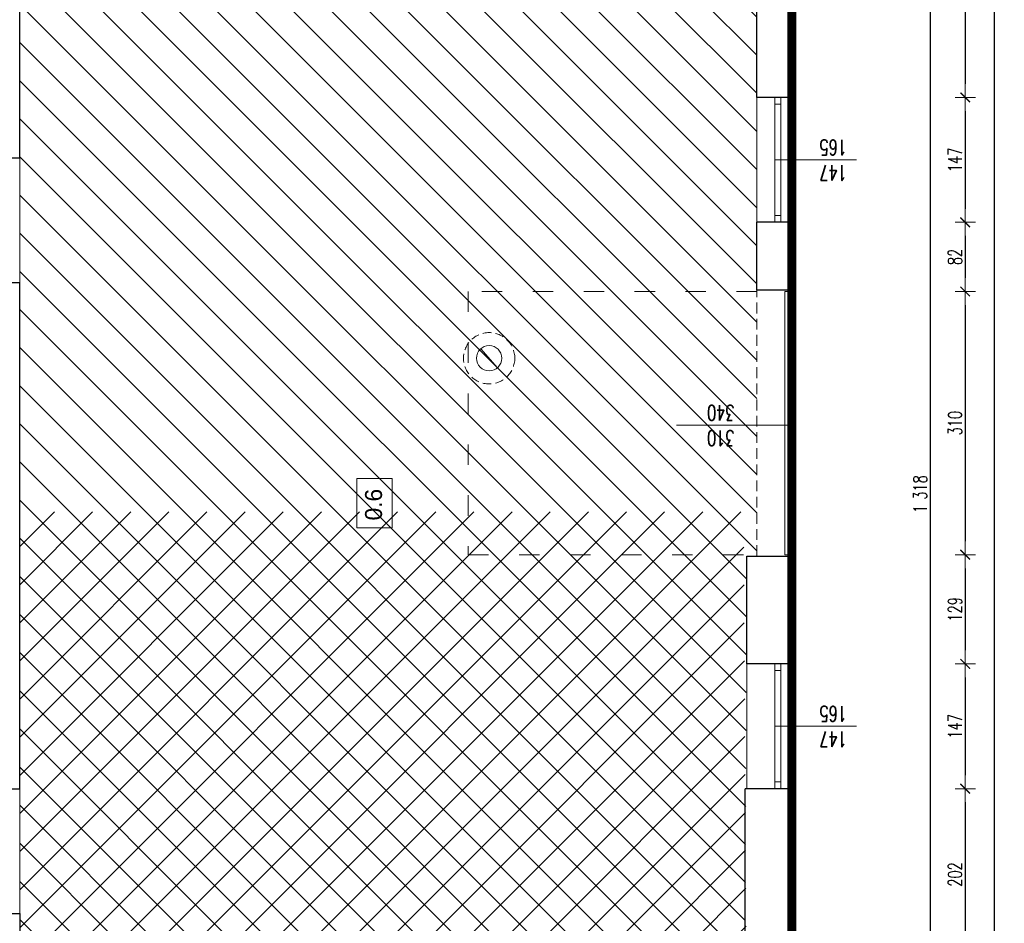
# Model space of a CAD drawing. Header units: millimetres. Extents: x -2948 to 78628, y 64669 to 215420.
# Tile 183 of 256: x 55786 to 56946, y 138138 to 139202. Entities that reach past the tile are written whole.
import ezdxf

# ---------------------------------------------------------------- set-up
doc = ezdxf.new("R2010")
doc.units = ezdxf.units.MM
for name, pattern in [('ACAD_ISO03W100', [30, 12, -18]), ('B0301', [25, 12.5, -6.25, 0, -6.25]), ('DASHED2', [0.375, 0.25, -0.125]), ('HIDDEN', [9.525, 6.35, -3.175])]:
    doc.linetypes.add(name, pattern=pattern)
for name, color, linetype, lineweight in [('-stolarka', 103, 'Continuous', 13), ('1_OPIS_OKNA', 60, 'Continuous', 13), ('kominy', 7, 'Continuous', 9), ('NOWE SCIANY', 3, 'Continuous', 13), ('NOWE WYBURZENIA', 1, 'Continuous', 20), ('OPIS', 2, 'Continuous', 13), ('pomiwszczenia', 95, 'Continuous', 20), ('POMOC', 1, 'Continuous', 13), ('SCIANY', 7, 'Continuous', 30), ('stolarka opis', 60, 'Continuous', 13), ('WYMIAR', 5, 'Continuous', 13), ('ŚCIANY', 7, 'Continuous', 30)]:
    doc.layers.add(name, color=color, linetype=linetype, lineweight=lineweight)
for name, color, linetype in [('_POMOCNICZE', 252, 'Continuous'), ('C--L99b', 1, 'Continuous'), ('schody', 7, 'Continuous')]:
    doc.layers.add(name, color=color, linetype=linetype)
doc.styles.add('style2', font='romans.shx', dxfattribs={"width": 0.7})
doc.dimstyles.new('100', dxfattribs={"dimscale": 80, "dimtxt": 0.2, "dimasz": 0.2, "dimexe": 1.25, "dimexo": 0.625, "dimgap": 0.05, "dimtad": 1, "dimdec": 0, "dimdsep": 46, "dimlunit": 6, "dimtxsty": 'style2', "dimblk1": 'TICK', "dimblk2": 'TICK', "dimsah": 1, "dimcen": 0.2, "dimse1": 1, "dimse2": 1, "dimclrd": 256, "dimclrt": 2, "dimadec": 0, "dimazin": 0, "dimtfac": 1, "dimtdec": 0, "dimtix": 1, "dimtmove": 1, "dimatfit": 0, "dimldrblk": 'DOTSMALL', "dimfxl": 1, "dimtolj": 1, "dimtzin": 0, "dimarcsym": 0})

# ---------------------------------------------------------------- blocks, each defined once
blk = doc.blocks.new('TICK')
at = {"color": 5}
for p, q in [((0, -0.75), (0, 0.75)), ((-1, 0), (1, 0))]:
    blk.add_line(p, q, dxfattribs=at)
at = {"const_width": 0.1}
blk.add_lwpolyline([(-0.354, -0.354), (0.354, 0.354)], dxfattribs=at)
blk = doc.blocks.new('*D1657')
at = {"layer": 'Defpoints', "color": 0, "ltscale": 2, "transparency": 16777216}
for p in [(56899.5, 139348.7), (56899.5, 139110.7), (56900.7, 139110.7)]:
    blk.add_point(p, dxfattribs=at)
at = {"layer": 'WYMIAR', "lineweight": -2, "ltscale": 2, "transparency": 16777216}
blk.add_line((56899.5, 139332.7), (56899.5, 139126.7), dxfattribs=at)
at = {"layer": 'WYMIAR', "lineweight": -2, "ltscale": 2, "transparency": 16777216, "xscale": 16, "yscale": 16, "zscale": 16}
for p, rotation in [((56899.5, 139348.7), 90), ((56899.5, 139110.7), 270)]:
    blk.add_blockref('TICK', p, dxfattribs=dict(at, rotation=rotation))
at = {"layer": 'WYMIAR', "color": 2, "ltscale": 2, "transparency": 16777216, "insert": (56887.5, 139229.7), "char_height": 16, "attachment_point": 5, "rotation": 90, "style": 'style2'}
blk.add_mtext('\\A1;238', dxfattribs=at)
blk = doc.blocks.new('_DotSmall')
at = {"layer": 'OPIS', "color": 0, "const_width": 0.5}
blk.add_lwpolyline([(-0.0625, 0, 1), (0.0625, 0, 1)], format="xyb", close=True, dxfattribs=at)
blk = doc.blocks.new('*D1658')
at = {"layer": 'Defpoints', "color": 0, "ltscale": 2, "transparency": 16777216}
for p in [(56900.7, 139110.7), (56899.5, 138963.7), (56906.5, 138963.7)]:
    blk.add_point(p, dxfattribs=at)
at = {"layer": 'WYMIAR', "lineweight": -2, "ltscale": 2, "transparency": 16777216}
blk.add_line((56899.5, 139094.7), (56899.5, 138979.7), dxfattribs=at)
at = {"layer": 'WYMIAR', "lineweight": -2, "ltscale": 2, "transparency": 16777216, "xscale": 16, "yscale": 16, "zscale": 16}
for p, rotation in [((56899.5, 139110.7), 90), ((56899.5, 138963.7), 270)]:
    blk.add_blockref('TICK', p, dxfattribs=dict(at, rotation=rotation))
at = {"layer": 'WYMIAR', "color": 2, "ltscale": 2, "transparency": 16777216, "insert": (56887.5, 139037.2), "char_height": 16, "attachment_point": 5, "rotation": 90, "style": 'style2'}
blk.add_mtext('\\A1;147', dxfattribs=at)
blk = doc.blocks.new('*D1659')
at = {"layer": 'Defpoints', "color": 0, "ltscale": 2, "transparency": 16777216}
for p in [(56906.5, 138963.7), (56735.9, 138882.2), (56899.5, 138882.2)]:
    blk.add_point(p, dxfattribs=at)
at = {"layer": 'WYMIAR', "lineweight": -2, "ltscale": 2, "transparency": 16777216}
blk.add_line((56899.5, 138947.7), (56899.5, 138898.2), dxfattribs=at)
at = {"layer": 'WYMIAR', "lineweight": -2, "ltscale": 2, "transparency": 16777216, "xscale": 16, "yscale": 16, "zscale": 16}
for p, rotation in [((56899.5, 138963.7), 90), ((56899.5, 138882.2), 270)]:
    blk.add_blockref('TICK', p, dxfattribs=dict(at, rotation=rotation))
at = {"layer": 'WYMIAR', "color": 2, "ltscale": 2, "transparency": 16777216, "insert": (56887.5, 138922.9), "char_height": 16, "attachment_point": 5, "rotation": 90, "style": 'style2'}
blk.add_mtext('\\A1;82', dxfattribs=at)
blk = doc.blocks.new('*D1660')
at = {"layer": 'Defpoints', "color": 0, "ltscale": 2, "transparency": 16777216}
for p in [(56735.9, 138882.2), (56735.9, 138572.2), (56899.5, 138572.2)]:
    blk.add_point(p, dxfattribs=at)
at = {"layer": 'WYMIAR', "lineweight": -2, "ltscale": 2, "transparency": 16777216}
blk.add_line((56899.5, 138866.2), (56899.5, 138588.2), dxfattribs=at)
at = {"layer": 'WYMIAR', "lineweight": -2, "ltscale": 2, "transparency": 16777216, "xscale": 16, "yscale": 16, "zscale": 16}
for p, rotation in [((56899.5, 138882.2), 90), ((56899.5, 138572.2), 270)]:
    blk.add_blockref('TICK', p, dxfattribs=dict(at, rotation=rotation))
at = {"layer": 'WYMIAR', "color": 2, "ltscale": 2, "transparency": 16777216, "insert": (56887.5, 138727.2), "char_height": 16, "attachment_point": 5, "rotation": 90, "style": 'style2'}
blk.add_mtext('\\A1;310', dxfattribs=at)
blk = doc.blocks.new('*D1661')
at = {"layer": 'Defpoints', "color": 0, "ltscale": 2, "transparency": 16777216}
for p in [(56735.9, 138572.2), (56899.5, 138443.7), (56905.1, 138443.7)]:
    blk.add_point(p, dxfattribs=at)
at = {"layer": 'WYMIAR', "lineweight": -2, "ltscale": 2, "transparency": 16777216}
blk.add_line((56899.5, 138556.2), (56899.5, 138459.7), dxfattribs=at)
at = {"layer": 'WYMIAR', "lineweight": -2, "ltscale": 2, "transparency": 16777216, "xscale": 16, "yscale": 16, "zscale": 16}
for p, rotation in [((56899.5, 138572.2), 90), ((56899.5, 138443.7), 270)]:
    blk.add_blockref('TICK', p, dxfattribs=dict(at, rotation=rotation))
at = {"layer": 'WYMIAR', "color": 2, "ltscale": 2, "transparency": 16777216, "insert": (56887.5, 138507.9), "char_height": 16, "attachment_point": 5, "rotation": 90, "style": 'style2'}
blk.add_mtext('\\A1;129', dxfattribs=at)
blk = doc.blocks.new('*D1662')
at = {"layer": 'Defpoints', "color": 0, "ltscale": 2, "transparency": 16777216}
for p in [(56905.1, 138443.7), (56899.5, 138296.7), (56905.1, 138296.7)]:
    blk.add_point(p, dxfattribs=at)
at = {"layer": 'WYMIAR', "lineweight": -2, "ltscale": 2, "transparency": 16777216}
blk.add_line((56899.5, 138427.7), (56899.5, 138312.7), dxfattribs=at)
at = {"layer": 'WYMIAR', "lineweight": -2, "ltscale": 2, "transparency": 16777216, "xscale": 16, "yscale": 16, "zscale": 16}
for p, rotation in [((56899.5, 138443.7), 90), ((56899.5, 138296.7), 270)]:
    blk.add_blockref('TICK', p, dxfattribs=dict(at, rotation=rotation))
at = {"layer": 'WYMIAR', "color": 2, "ltscale": 2, "transparency": 16777216, "insert": (56887.5, 138370.2), "char_height": 16, "attachment_point": 5, "rotation": 90, "style": 'style2'}
blk.add_mtext('\\A1;147', dxfattribs=at)
blk = doc.blocks.new('*D1663')
at = {"layer": 'Defpoints', "color": 0, "ltscale": 2, "transparency": 16777216}
for p in [(56905.1, 138296.7), (56899.5, 138094.7), (56905.1, 138094.7)]:
    blk.add_point(p, dxfattribs=at)
at = {"layer": 'WYMIAR', "lineweight": -2, "ltscale": 2, "transparency": 16777216}
blk.add_line((56899.5, 138280.7), (56899.5, 138110.7), dxfattribs=at)
at = {"layer": 'WYMIAR', "lineweight": -2, "ltscale": 2, "transparency": 16777216, "xscale": 16, "yscale": 16, "zscale": 16}
for p, rotation in [((56899.5, 138296.7), 90), ((56899.5, 138094.7), 270)]:
    blk.add_blockref('TICK', p, dxfattribs=dict(at, rotation=rotation))
at = {"layer": 'WYMIAR', "color": 2, "ltscale": 2, "transparency": 16777216, "insert": (56887.5, 138195.7), "char_height": 16, "attachment_point": 5, "rotation": 90, "style": 'style2'}
blk.add_mtext('\\A1;202', dxfattribs=at)
blk = doc.blocks.new('*D1691')
at = {"layer": 'Defpoints', "color": 0, "ltscale": 2, "transparency": 16777216}
for p in [(56722, 147141.7), (56722, 137474.7), (56933.5, 137474.7)]:
    blk.add_point(p, dxfattribs=at)
at = {"layer": 'WYMIAR', "lineweight": -2, "ltscale": 2, "transparency": 16777216}
blk.add_line((56933.5, 147125.7), (56933.5, 137490.7), dxfattribs=at)
at = {"layer": 'WYMIAR', "lineweight": -2, "ltscale": 2, "transparency": 16777216, "xscale": 16, "yscale": 16, "zscale": 16}
for p, rotation in [((56933.5, 147141.7), 90), ((56933.5, 137474.7), 270)]:
    blk.add_blockref('TICK', p, dxfattribs=dict(at, rotation=rotation))
at = {"layer": 'WYMIAR', "color": 2, "ltscale": 2, "transparency": 16777216, "insert": (56921.5, 142308.2), "char_height": 16, "attachment_point": 5, "rotation": 90, "style": 'style2'}
blk.add_mtext('\\A1;9\xa0667', dxfattribs=at)
blk = doc.blocks.new('*D1696')
at = {"layer": 'Defpoints', "color": 0, "ltscale": 2, "transparency": 16777216}
for p in [(55452.1, 139112.2), (56695.3, 137454.2), (55452.1, 137183.3)]:
    blk.add_point(p, dxfattribs=at)
at = {"layer": 'WYMIAR', "lineweight": -2, "ltscale": 2, "transparency": 16777216}
blk.add_line((56679.3, 137183.3), (55468.1, 137183.3), dxfattribs=at)
at = {"layer": 'WYMIAR', "lineweight": -2, "ltscale": 2, "transparency": 16777216, "xscale": 16, "yscale": 16, "zscale": 16, "rotation": 180}
blk.add_blockref('TICK', (55452.1, 137183.3), dxfattribs=at)
at = {"layer": 'WYMIAR', "lineweight": -2, "ltscale": 2, "transparency": 16777216, "xscale": 16, "yscale": 16, "zscale": 16}
blk.add_blockref('TICK', (56695.3, 137183.3), dxfattribs=at)
at = {"layer": 'WYMIAR', "color": 2, "ltscale": 2, "transparency": 16777216, "insert": (56073.7, 137171.3), "char_height": 16, "attachment_point": 5, "rotation": 180, "style": 'style2'}
blk.add_mtext('\\A1;1\xa0243', dxfattribs=at)
blk = doc.blocks.new('*D1704')
at = {"layer": 'Defpoints', "color": 0, "ltscale": 2, "transparency": 16777216}
for p in [(54765.4, 139132.7), (55745.3, 139132.7), (55786.3, 137984.7)]:
    blk.add_point(p, dxfattribs=at)
at = {"layer": 'WYMIAR', "lineweight": -2, "ltscale": 2, "transparency": 16777216}
blk.add_line((54765.4, 138000.7), (54765.4, 139116.7), dxfattribs=at)
at = {"layer": 'WYMIAR', "lineweight": -2, "ltscale": 2, "transparency": 16777216, "xscale": 16, "yscale": 16, "zscale": 16}
for p, rotation in [((54765.4, 139132.7), 90), ((54765.4, 137984.7), 270)]:
    blk.add_blockref('TICK', p, dxfattribs=dict(at, rotation=rotation))
at = {"layer": 'WYMIAR', "color": 2, "ltscale": 2, "transparency": 16777216, "insert": (54753.4, 138558.7), "char_height": 16, "attachment_point": 5, "rotation": 90, "style": 'style2'}
blk.add_mtext('\\A1;1\xa0148', dxfattribs=at)
blk = doc.blocks.new('*D1749')
at = {"layer": 'Defpoints', "color": 0, "ltscale": 2, "transparency": 16777216}
for p in [(56638, 139302.7), (56858.5, 139302.7), (56638, 137984.7)]:
    blk.add_point(p, dxfattribs=at)
at = {"layer": 'WYMIAR', "lineweight": -2, "ltscale": 2, "transparency": 16777216}
blk.add_line((56858.5, 138000.7), (56858.5, 139286.7), dxfattribs=at)
at = {"layer": 'WYMIAR', "lineweight": -2, "ltscale": 2, "transparency": 16777216, "xscale": 16, "yscale": 16, "zscale": 16}
for p, rotation in [((56858.5, 139302.7), 90), ((56858.5, 137984.7), 270)]:
    blk.add_blockref('TICK', p, dxfattribs=dict(at, rotation=rotation))
at = {"layer": 'WYMIAR', "color": 2, "ltscale": 2, "transparency": 16777216, "insert": (56846.5, 138643.7), "char_height": 16, "attachment_point": 5, "rotation": 90, "style": 'style2'}
blk.add_mtext('\\A1;1\xa0318', dxfattribs=at)

msp = doc.modelspace()

# ---------------------------------------------------------------- hatches: boundary and pattern name
at = {"layer": '_POMOCNICZE', "lineweight": 13, "true_color": 0x991b1e, "extrusion": (-8.85905e-08, -2.09366e-08, 1)}
h = msp.add_hatch(dxfattribs=at)
h.set_pattern_fill('ANSI31', color=244, scale=10, angle=90)
h.set_pattern_definition([(225, (23685.385, -23732.794), (22.45064, -22.45064), [])])
h.paths.add_polyline_path([(56638.6, 138622.7), (55786.3, 138622.7), (55786.3, 137984.7), (56642.3, 137984.7)])
at = {"layer": 'schody', "linetype": 'HIDDEN', "ltscale": 2, "true_color": 0x58ba48, "transparency": 33554687}
h = msp.add_hatch(dxfattribs=at)
h.set_pattern_fill('ANSI31', color=85, scale=10)
h.set_pattern_definition([(135, (24138.385, -24138.12), (-22.4506403, -22.4506403), [])])
h.paths.add_polyline_path([(55786.3, 139303.7), (55786.3, 137984.7), (56654.3, 137984.7), (56654.3, 138102.7), (56640.3, 138102.7), (56640.3, 138104.7), (56642.3, 138570.7), (56654.3, 138570.7), (56654.3, 139303.7)])

# ---------------------------------------------------------------- linework, layer by layer
at = {"layer": '-stolarka'}
for p, q in [((56675.3, 139110.7), (56675.3, 138963.7)), ((56682.3, 139110.7), (56682.3, 138963.7)), ((56682.3, 139110.7), (56682.3, 138963.7)), ((56682.3, 139102.7), (56675.3, 139102.7)), ((56682.3, 139102.7), (56675.3, 139102.7)), ((56682.3, 138971.7), (56675.3, 138971.7)), ((56682.3, 138971.7), (56675.3, 138971.7)), ((56675.3, 138443.7), (56675.3, 138296.7)), ((56682.3, 138443.7), (56682.3, 138296.7)), ((56682.3, 138443.7), (56682.3, 138296.7)), ((56682.3, 138435.7), (56675.3, 138435.7)), ((56682.3, 138435.7), (56675.3, 138435.7)), ((56682.3, 138304.7), (56675.3, 138304.7)), ((56682.3, 138304.7), (56675.3, 138304.7))]:
    msp.add_line(p, q, dxfattribs=at)
at = {"layer": '1_OPIS_OKNA'}
msp.add_line((56771.6, 138370.2), (56675.3, 138370.2), dxfattribs=at)
msp.add_line((56771.6, 138370.2), (56675.3, 138370.2), dxfattribs=at)
at = {"layer": 'C--L99b', "color": 12, "linetype": 'B0301', "true_color": 0xdb0000, "const_width": 10.4}
msp.add_lwpolyline([(56695.3, 147141.7), (56695.3, 137474.7)], dxfattribs=at)
at = {"layer": 'kominy', "ltscale": 2}
msp.add_lwpolyline([(56348.9, 138792.5), (56329.1, 138814.7)], dxfattribs=at)
at = {"layer": 'kominy', "linetype": 'DASHED2', "ltscale": 40}
msp.add_circle((56339, 138803.6), 30.2, dxfattribs=at)
at = {"layer": 'kominy', "ltscale": 2}
msp.add_circle((56339, 138803.6), 14.9, dxfattribs=at)
at = {"layer": 'NOWE SCIANY', "linetype": 'HIDDEN', "ltscale": 2}
msp.add_line((56654.3, 138570.7), (56654.3, 138883.7), dxfattribs=at)
at = {"layer": 'NOWE SCIANY'}
msp.add_line((56695.3, 138724.7), (56559.7, 138724.7), dxfattribs=at)
msp.add_line((56695.3, 138724.7), (56559.7, 138724.7), dxfattribs=at)
msp.add_line((56695.3, 138724.7), (56559.7, 138724.7), dxfattribs=at)
at = {"layer": 'NOWE SCIANY', "linetype": 'ACAD_ISO03W100', "ltscale": 2}
msp.add_lwpolyline([(56654.3, 138882.2), (56314.3, 138882.2), (56314.3, 138572.2), (56642.3, 138572.2)], dxfattribs=at)
at = {"layer": 'NOWE SCIANY', "ltscale": 2}
msp.add_lwpolyline([(56687.3, 138572.2), (56687.3, 138882.2), (56695.3, 138882.2), (56695.3, 138572.2)], close=True, dxfattribs=at)
msp.add_lwpolyline([(56687.3, 138572.2), (56687.3, 138882.2), (56695.3, 138882.2), (56695.3, 138572.2)], close=True, dxfattribs=at)
at = {"layer": 'NOWE WYBURZENIA'}
msp.add_line((56695.3, 138883.7), (56695.3, 138736.7), dxfattribs=at)
at = {"layer": 'pomiwszczenia'}
msp.add_lwpolyline([(56183.1, 138604), (56183.1, 138661.9), (56224.8, 138661.9), (56224.8, 138604)], close=True, dxfattribs=at)
at = {"layer": 'POMOC'}
for p, q in [((56654.3, 138963.7), (56654.3, 139110.7)), ((56695.3, 139110.7), (56695.3, 138963.7)), ((56695.3, 139110.7), (56695.3, 138963.7)), ((55786.3, 139039.7), (55786.3, 138892.7)), ((56642.3, 138296.7), (56642.3, 138443.7)), ((56695.3, 138443.7), (56695.3, 138296.7)), ((56695.3, 138443.7), (56695.3, 138296.7)), ((55786.3, 138296.7), (55786.3, 138149.7))]:
    msp.add_line(p, q, dxfattribs=at)
at = {"layer": 'SCIANY'}
msp.add_lwpolyline([(56642.3, 138565.7), (56642.3, 138570.7), (56695.3, 138570.7)], dxfattribs=at)
at = {"layer": 'stolarka opis'}
msp.add_line((56771.6, 139037.2), (56675.3, 139037.2), dxfattribs=at)
msp.add_line((56771.6, 139037.2), (56675.3, 139037.2), dxfattribs=at)
at = {"layer": 'ŚCIANY', "ltscale": 2}
for p, q in [((56695.3, 139110.7), (56695.3, 139348.7)), ((56695.3, 139110.7), (56695.3, 139348.7)), ((55786.3, 139039.7), (55786.3, 139303.7)), ((56654.3, 139110.7), (56654.3, 139303.7)), ((56695.3, 139110.7), (56654.3, 139110.7)), ((56695.3, 139110.7), (56654.3, 139110.7)), ((55745.3, 139039.7), (55786.3, 139039.7)), ((56654.3, 138883.7), (56654.3, 138963.7)), ((56695.3, 138963.7), (56654.3, 138963.7)), ((56695.3, 138963.7), (56654.3, 138963.7)), ((56695.3, 138883.7), (56695.3, 138963.7)), ((56695.3, 138883.7), (56695.3, 138963.7)), ((55745.3, 138892.7), (55786.3, 138892.7)), ((55786.3, 138681.7), (55786.3, 138892.7)), ((56695.3, 138883.7), (56654.3, 138883.7)), ((56695.3, 138883.7), (56654.3, 138883.7)), ((55786.3, 138296.7), (55786.3, 138681.7)), ((56695.3, 138443.7), (56695.3, 138572.2)), ((56642.3, 138443.7), (56642.3, 138565.7)), ((56695.3, 138443.7), (56695.3, 138565.7)), ((56695.3, 138443.7), (56642.3, 138443.7)), ((56695.3, 138443.7), (56642.3, 138443.7)), ((55745.3, 138296.7), (55786.3, 138296.7)), ((56695.3, 138296.7), (56640.3, 138296.6)), ((56640.3, 138106.7), (56640.3, 138296.6)), ((56695.3, 138296.7), (56642.3, 138296.7)), ((56695.3, 137967.7), (56695.3, 138296.7)), ((56695.3, 137967.7), (56695.3, 138296.7)), ((55745.3, 138149.7), (55786.3, 138149.7)), ((55786.3, 138149.7), (55786.3, 138106.7))]:
    msp.add_line(p, q, dxfattribs=at)

# ---------------------------------------------------------------- texts
at = {"layer": '1_OPIS_OKNA', "ltscale": 0.2, "insert": (56760.3, 138345.9), "char_height": 18, "width": 280.137, "attachment_point": 1, "rotation": 179.9915, "style": 'style2'}
msp.add_mtext('147\\P165', dxfattribs=at)
msp.add_mtext('147\\P165', dxfattribs=at)
at = {"layer": 'NOWE SCIANY', "linetype": 'Continuous', "ltscale": 0.2, "insert": (56627.9, 138700.4), "char_height": 18, "width": 280.137, "attachment_point": 1, "rotation": 179.9915, "style": 'style2'}
msp.add_mtext('310\\P340', dxfattribs=at)
at = {"layer": 'pomiwszczenia', "insert": (56203, 138631.2), "char_height": 20, "attachment_point": 5, "rotation": 90}
msp.add_mtext_dynamic_manual_height_columns('0.6', width=0.766, gutter_width=4.5, heights=[0], dxfattribs=at)
at = {"layer": 'stolarka opis', "ltscale": 0.2, "insert": (56760.3, 139012.9), "char_height": 18, "width": 280.137, "attachment_point": 1, "rotation": 179.9915, "style": 'style2'}
msp.add_mtext('147\\P165', dxfattribs=at)
msp.add_mtext('147\\P165', dxfattribs=at)

# ---------------------------------------------------------------- dimensions: what is measured, and where the dimension line sits
at = {"layer": 'WYMIAR', "ltscale": 2}
for base, p1, p2, angle, picture, middle in [((56933.5, 137474.7), (56722, 147141.7), (56722, 137474.7), 90, '*D1691', (56921.5, 142308.2)), ((56899.5, 139110.7), (56899.5, 139348.7), (56900.7, 139110.7), 90, '*D1657', (56887.5, 139229.7)), ((56858.5, 139302.7), (56638, 137984.7), (56638, 139302.7), 90, '*D1749', (56846.5, 138643.7)), ((54765.4, 139132.7), (55786.3, 137984.7), (55745.3, 139132.7), 90, '*D1704', (54753.4, 138558.7)), ((56899.5, 138963.7), (56900.7, 139110.7), (56906.5, 138963.7), 90, '*D1658', (56887.5, 139037.2)), ((55452.1, 137183.3), (56695.3, 137454.2), (55452.1, 139112.2), 180, '*D1696', (56073.7, 137171.3)), ((56899.509775, 138882.1657597), (56906.5067072, 138963.6657597), (56735.939172, 138882.1657597), 90, '*D1659', (56887.509775, 138922.9157597)), ((56899.5, 138572.2), (56735.9, 138882.2), (56735.9, 138572.2), 90, '*D1660', (56887.5, 138727.2)), ((56899.509775, 138443.6657597), (56735.939172, 138572.1657597), (56905.0878836, 138443.6657597), 90, '*D1661', (56887.509775, 138507.9157597)), ((56899.5, 138296.7), (56905.1, 138443.7), (56905.1, 138296.7), 90, '*D1662', (56887.5, 138370.2)), ((56899.5, 138094.7), (56905.1, 138296.7), (56905.1, 138094.7), 90, '*D1663', (56887.5, 138195.7))]:
    dim = msp.add_linear_dim(base=base, p1=p1, p2=p2, angle=angle, dimstyle='100', dxfattribs=at)
    dim.commit()
    dim.dimension.update_dxf_attribs({"geometry": picture, "text_midpoint": middle})

doc.saveas('drawing.dxf')
